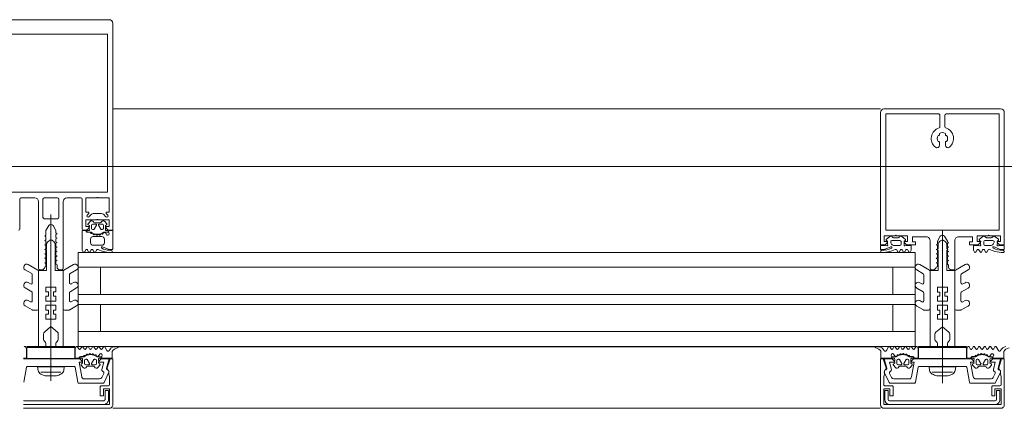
# Model space of a CAD drawing. Header units: centimetres. Extents: x -2424 to 1783, y 5 to 2907.
# Tile 91 of 99: x 491 to 530, y 1668 to 1684. Entities that reach past the tile are written whole.
import ezdxf

# ---------------------------------------------------------------- set-up
doc = ezdxf.new("R2010")
doc.units = ezdxf.units.CM
doc.linetypes.add('Długa kreska', pattern=[142.875, 95.25, -47.625])
for name, color, linetype, lineweight in [('A-DETL', 90, 'Continuous', 9), ('A-DETL-GENF', 92, 'Continuous', 9), ('A-GLAZ-CURT', 52, 'Continuous', 9), ('A-GLAZ-CWMG', 51, 'Continuous', 9)]:
    doc.layers.add(name, color=color, linetype=linetype, lineweight=lineweight)

msp = doc.modelspace()

# ---------------------------------------------------------------- linework, layer by layer
at = {"layer": 'A-DETL', "color": 251, "linetype": 'Długa kreska', "lineweight": 9}
msp.add_line((536.377, 1678.001), (3.377, 1678.001), dxfattribs=at)
at = {"layer": 'A-DETL-GENF', "color": 251, "lineweight": 9, "extrusion": (0, 0, -1)}
for p, q in [((489.527, 1683.926), (494.227, 1683.926)), ((494.377, 1683.776), (494.377, 1682.393)), ((494.167, 1682.869), (494.167, 1677.265)), ((494.377, 1682.926), (494.377, 1677.265)), ((525.511, 1680.326), (530.227, 1680.326)), ((525.377, 1678.526), (525.377, 1680.176)), ((525.377, 1680.116), (525.377, 1675.516)), ((525.587, 1680.116), (525.587, 1675.516)), ((527.777, 1680.066), (527.777, 1679.603)), ((527.977, 1679.603), (527.977, 1680.066)), ((530.167, 1680.116), (530.167, 1675.516)), ((530.377, 1680.176), (530.377, 1678.526)), ((530.377, 1680.116), (530.377, 1675.516)), ((527.757, 1679.273), (527.757, 1679.334)), ((527.997, 1679.334), (527.997, 1679.273)), ((527.757, 1678.854), (527.757, 1678.979)), ((527.997, 1678.979), (527.997, 1678.854)), ((492.147, 1676.726), (491.607, 1676.726)), ((490.617, 1675.466), (490.617, 1676.676)), ((491.377, 1676.576), (491.377, 1673.876)), ((491.557, 1676.676), (491.557, 1675.936)), ((492.197, 1675.936), (492.197, 1676.676)), ((492.377, 1673.876), (492.377, 1676.576)), ((493.137, 1676.676), (493.137, 1675.466)), ((491.607, 1675.886), (492.147, 1675.886)), ((491.877, 1676.053), (491.877, 1669.332)), ((493.519, 1676.066), (493.413, 1675.96)), ((493.924, 1676.096), (493.59, 1676.096)), ((494.101, 1675.96), (493.995, 1676.066)), ((493.379, 1675.68), (493.46, 1675.777)), ((493.517, 1675.496), (493.517, 1675.616)), ((493.567, 1675.666), (493.687, 1675.666)), ((493.713, 1675.621), (493.62, 1675.461)), ((493.642, 1675.725), (493.872, 1675.725)), ((493.893, 1675.461), (493.801, 1675.621)), ((493.827, 1675.666), (493.947, 1675.666)), ((493.997, 1675.616), (493.997, 1675.496)), ((494.053, 1675.777), (494.135, 1675.68)), ((493.341, 1675.405), (493.406, 1675.405)), ((493.522, 1675.293), (493.536, 1675.3)), ((493.594, 1675.446), (493.567, 1675.446)), ((493.577, 1675.165), (493.937, 1675.165)), ((493.579, 1675.281), (493.584, 1675.261)), ((493.633, 1675.247), (493.644, 1675.256)), ((493.692, 1675.249), (493.702, 1675.231)), ((493.754, 1675.23), (493.761, 1675.242)), ((493.81, 1675.247), (493.824, 1675.233)), ((493.874, 1675.245), (493.879, 1675.259)), ((493.947, 1675.446), (493.919, 1675.446)), ((493.924, 1675.276), (493.943, 1675.266)), ((493.984, 1675.288), (493.985, 1675.302)), ((494.167, 1675.345), (494.038, 1675.345)), ((494.104, 1675.284), (494.132, 1675.235)), ((494.106, 1675.405), (494.167, 1675.405)), ((525.617, 1675.053), (525.741, 1675.156)), ((525.854, 1675.144), (525.862, 1675.134)), ((525.901, 1675.116), (526.093, 1675.116)), ((526.132, 1675.134), (526.14, 1675.144)), ((526.254, 1675.156), (526.377, 1675.053)), ((527.877, 1669.241), (527.877, 1675.404)), ((529.5, 1675.156), (529.376, 1675.053)), ((529.621, 1675.134), (529.613, 1675.144)), ((529.852, 1675.116), (529.66, 1675.116)), ((529.899, 1675.144), (529.891, 1675.134)), ((530.136, 1675.053), (530.012, 1675.156)), ((491.702, 1674.686), (491.702, 1674.825)), ((491.802, 1674.998), (491.827, 1675.012)), ((491.952, 1674.998), (491.927, 1675.012)), ((492.052, 1674.686), (492.052, 1674.825)), ((493.477, 1674.915), (493.477, 1675.065)), ((493.937, 1674.815), (493.577, 1674.815)), ((494.187, 1674.654), (493.966, 1674.752)), ((494.037, 1675.065), (494.037, 1674.915)), ((525.789, 1674.751), (525.568, 1674.653)), ((525.656, 1674.983), (525.621, 1675.003)), ((525.834, 1675.006), (526.161, 1675.006)), ((526.16, 1674.806), (525.937, 1674.806)), ((526.207, 1674.964), (526.207, 1674.856)), ((526.374, 1675.003), (526.339, 1674.983)), ((527.377, 1673.876), (527.377, 1675.006)), ((527.702, 1674.683), (527.702, 1674.821)), ((527.802, 1674.995), (527.827, 1675.009)), ((527.952, 1674.995), (527.927, 1675.009)), ((528.052, 1674.683), (528.052, 1674.821)), ((528.377, 1675.006), (528.377, 1673.875)), ((529.38, 1675.003), (529.415, 1674.983)), ((529.546, 1674.964), (529.546, 1674.856)), ((529.92, 1675.006), (529.593, 1675.006)), ((529.594, 1674.806), (529.816, 1674.806)), ((529.965, 1674.751), (530.186, 1674.653)), ((530.098, 1674.983), (530.133, 1675.003)), ((491.667, 1674.654), (491.692, 1674.669)), ((491.692, 1674.622), (491.667, 1674.637)), ((492.087, 1674.654), (492.062, 1674.669)), ((492.062, 1674.622), (492.087, 1674.637)), ((493.281, 1674.625), (493.232, 1674.54)), ((493.401, 1674.54), (493.352, 1674.625)), ((493.501, 1674.625), (493.453, 1674.54)), ((493.621, 1674.54), (493.572, 1674.625)), ((493.719, 1674.621), (493.673, 1674.54)), ((494.357, 1674.646), (494.228, 1674.646)), ((494.232, 1674.616), (494.293, 1674.616)), ((494.353, 1674.556), (494.353, 1674.546)), ((525.527, 1674.644), (525.397, 1674.644)), ((525.505, 1674.526), (525.405, 1674.526)), ((525.972, 1674.644), (525.832, 1674.59)), ((526.081, 1674.539), (526.033, 1674.622)), ((526.182, 1674.622), (526.133, 1674.539)), ((526.301, 1674.539), (526.253, 1674.622)), ((526.402, 1674.622), (526.354, 1674.541)), ((526.523, 1674.539), (526.475, 1674.622)), ((527.667, 1674.651), (527.692, 1674.665)), ((527.692, 1674.619), (527.667, 1674.634)), ((528.087, 1674.651), (528.062, 1674.665)), ((528.062, 1674.619), (528.087, 1674.634)), ((529.231, 1674.539), (529.279, 1674.622)), ((529.352, 1674.622), (529.399, 1674.541)), ((529.452, 1674.539), (529.501, 1674.622)), ((529.572, 1674.622), (529.62, 1674.539)), ((529.672, 1674.539), (529.72, 1674.622)), ((529.781, 1674.644), (529.922, 1674.59)), ((530.226, 1674.644), (530.356, 1674.644)), ((530.248, 1674.526), (530.348, 1674.526)), ((490.964, 1674.034), (491.352, 1673.81)), ((492.789, 1674.034), (492.402, 1673.81)), ((526.965, 1674.031), (527.352, 1673.807)), ((528.79, 1674.031), (528.402, 1673.807)), ((491.102, 1673.666), (490.839, 1673.817)), ((491.127, 1673.296), (491.127, 1673.622)), ((491.377, 1673.767), (491.377, 1672.246)), ((491.427, 1673.826), (491.527, 1673.826)), ((492.227, 1673.826), (492.327, 1673.826)), ((492.377, 1673.767), (492.377, 1672.246)), ((492.627, 1673.296), (492.627, 1673.622)), ((492.652, 1673.666), (492.914, 1673.817)), ((527.102, 1673.662), (526.84, 1673.814)), ((527.127, 1673.293), (527.127, 1673.619)), ((527.377, 1673.764), (527.377, 1672.242)), ((527.511, 1673.826), (527.427, 1673.826)), ((528.327, 1673.825), (528.227, 1673.825)), ((528.377, 1673.764), (528.377, 1672.242)), ((528.627, 1673.293), (528.627, 1673.619)), ((528.652, 1673.662), (528.915, 1673.814)), ((490.964, 1673.304), (491.052, 1673.253)), ((492.789, 1673.304), (492.702, 1673.253)), ((526.965, 1673.301), (527.052, 1673.25)), ((528.79, 1673.301), (528.702, 1673.25)), ((491.102, 1672.936), (490.839, 1673.087)), ((491.127, 1672.571), (491.127, 1672.892)), ((492.627, 1672.571), (492.627, 1672.892)), ((492.652, 1672.936), (492.914, 1673.087)), ((527.102, 1672.932), (526.84, 1673.084)), ((527.127, 1672.568), (527.127, 1672.889)), ((528.627, 1672.568), (528.627, 1672.889)), ((528.652, 1672.932), (528.915, 1673.084)), ((491.115, 1672.202), (490.839, 1672.362)), ((490.964, 1672.578), (491.052, 1672.528)), ((492.638, 1672.202), (492.914, 1672.362)), ((492.789, 1672.578), (492.702, 1672.528)), ((527.116, 1672.199), (526.84, 1672.358)), ((526.965, 1672.575), (527.052, 1672.524)), ((528.639, 1672.199), (528.915, 1672.358)), ((528.79, 1672.575), (528.702, 1672.524)), ((491.327, 1672.196), (491.14, 1672.196)), ((492.427, 1672.196), (492.613, 1672.196)), ((527.327, 1672.192), (527.141, 1672.192)), ((528.427, 1672.192), (528.614, 1672.192)), ((491.577, 1671.227), (491.577, 1671.012)), ((492.177, 1671.227), (492.177, 1671.012)), ((527.577, 1671.224), (527.577, 1671.009)), ((528.177, 1671.224), (528.177, 1671.009)), ((494.476, 1670.724), (494.564, 1670.724)), ((525.278, 1670.724), (525.19, 1670.724)), ((492.951, 1670.71), (492.999, 1670.626)), ((493.073, 1670.627), (493.121, 1670.708)), ((493.172, 1670.708), (493.222, 1670.623)), ((493.256, 1670.351), (493.242, 1670.358)), ((493.29, 1670.623), (493.341, 1670.708)), ((493.304, 1670.39), (493.299, 1670.37)), ((493.364, 1670.395), (493.353, 1670.404)), ((493.392, 1670.708), (493.442, 1670.624)), ((493.422, 1670.42), (493.412, 1670.402)), ((493.481, 1670.409), (493.473, 1670.421)), ((493.511, 1670.623), (493.561, 1670.708)), ((493.544, 1670.418), (493.53, 1670.404)), ((493.599, 1670.392), (493.594, 1670.406)), ((493.612, 1670.708), (493.662, 1670.624)), ((493.663, 1670.385), (493.644, 1670.375)), ((493.705, 1670.349), (493.704, 1670.363)), ((493.73, 1670.624), (493.78, 1670.708)), ((493.852, 1670.416), (493.824, 1670.367)), ((493.832, 1670.708), (493.882, 1670.624)), ((493.95, 1670.624), (494, 1670.708)), ((494.052, 1670.708), (494.139, 1670.556)), ((525.701, 1670.708), (525.614, 1670.556)), ((525.804, 1670.624), (525.753, 1670.708)), ((525.922, 1670.708), (525.872, 1670.624)), ((525.901, 1670.416), (525.93, 1670.367)), ((526.023, 1670.624), (525.973, 1670.708)), ((526.049, 1670.349), (526.05, 1670.363)), ((526.141, 1670.708), (526.091, 1670.624)), ((526.091, 1670.385), (526.109, 1670.375)), ((526.155, 1670.392), (526.159, 1670.406)), ((526.243, 1670.623), (526.193, 1670.708)), ((526.209, 1670.418), (526.223, 1670.404)), ((526.272, 1670.409), (526.28, 1670.421)), ((526.361, 1670.708), (526.311, 1670.624)), ((526.331, 1670.42), (526.341, 1670.402)), ((526.39, 1670.395), (526.4, 1670.404)), ((526.463, 1670.623), (526.413, 1670.708)), ((526.449, 1670.39), (526.455, 1670.37)), ((526.497, 1670.351), (526.511, 1670.358)), ((526.581, 1670.708), (526.531, 1670.623)), ((526.68, 1670.627), (526.633, 1670.708)), ((526.802, 1670.71), (526.754, 1670.626)), ((528.951, 1670.71), (528.999, 1670.626)), ((529.073, 1670.627), (529.121, 1670.708)), ((529.172, 1670.708), (529.222, 1670.623)), ((529.256, 1670.351), (529.242, 1670.358)), ((529.29, 1670.623), (529.341, 1670.708)), ((529.304, 1670.39), (529.299, 1670.37)), ((529.364, 1670.395), (529.353, 1670.404)), ((529.392, 1670.708), (529.442, 1670.624)), ((529.422, 1670.42), (529.412, 1670.402)), ((529.481, 1670.409), (529.473, 1670.421)), ((529.511, 1670.623), (529.561, 1670.708)), ((529.544, 1670.418), (529.53, 1670.404)), ((529.599, 1670.392), (529.594, 1670.406)), ((529.612, 1670.708), (529.662, 1670.624)), ((529.663, 1670.385), (529.644, 1670.375)), ((529.705, 1670.349), (529.704, 1670.363)), ((529.73, 1670.624), (529.78, 1670.708)), ((529.852, 1670.416), (529.824, 1670.367)), ((529.832, 1670.708), (529.882, 1670.624)), ((529.95, 1670.624), (530, 1670.708)), ((530.052, 1670.708), (530.139, 1670.556)), ((493.126, 1670.246), (493.061, 1670.246)), ((493.18, 1669.874), (493.099, 1669.971)), ((493.237, 1670.156), (493.237, 1670.036)), ((493.314, 1670.206), (493.287, 1670.206)), ((493.287, 1669.986), (493.407, 1669.986)), ((493.433, 1670.031), (493.34, 1670.191)), ((493.592, 1669.926), (493.362, 1669.926)), ((493.613, 1670.191), (493.521, 1670.031)), ((493.547, 1669.986), (493.667, 1669.986)), ((493.667, 1670.206), (493.639, 1670.206)), ((493.717, 1670.036), (493.717, 1670.156)), ((493.758, 1670.306), (493.887, 1670.306)), ((493.855, 1669.971), (493.773, 1669.874)), ((493.887, 1670.246), (493.826, 1670.246)), ((525.995, 1670.306), (525.867, 1670.306)), ((525.867, 1670.246), (525.927, 1670.246)), ((525.899, 1669.971), (525.98, 1669.874)), ((526.037, 1670.036), (526.037, 1670.156)), ((526.087, 1670.206), (526.114, 1670.206)), ((526.207, 1669.986), (526.087, 1669.986)), ((526.14, 1670.191), (526.233, 1670.031)), ((526.162, 1669.926), (526.392, 1669.926)), ((526.321, 1670.031), (526.413, 1670.191)), ((526.467, 1669.986), (526.347, 1669.986)), ((526.439, 1670.206), (526.467, 1670.206)), ((526.517, 1670.156), (526.517, 1670.036)), ((526.573, 1669.874), (526.655, 1669.971)), ((526.628, 1670.246), (526.693, 1670.246)), ((529.126, 1670.246), (529.061, 1670.246)), ((529.18, 1669.874), (529.099, 1669.971)), ((529.237, 1670.156), (529.237, 1670.036)), ((529.314, 1670.206), (529.287, 1670.206)), ((529.287, 1669.986), (529.407, 1669.986)), ((529.433, 1670.031), (529.34, 1670.191)), ((529.592, 1669.926), (529.362, 1669.926)), ((529.613, 1670.191), (529.521, 1670.031)), ((529.547, 1669.986), (529.667, 1669.986)), ((529.667, 1670.206), (529.639, 1670.206)), ((529.717, 1670.036), (529.717, 1670.156)), ((529.758, 1670.306), (529.887, 1670.306)), ((529.855, 1669.971), (529.773, 1669.874)), ((529.887, 1670.246), (529.826, 1670.246)), ((490.894, 1669.886), (490.787, 1669.277)), ((491.852, 1669.911), (490.924, 1669.911)), ((491.469, 1669.69), (492.284, 1669.69)), ((492.102, 1669.542), (491.652, 1669.542)), ((492.83, 1669.911), (491.902, 1669.911)), ((492.966, 1669.277), (492.859, 1669.886)), ((493.932, 1669.473), (494.008, 1669.637)), ((494.221, 1669.691), (494.022, 1669.264)), ((525.732, 1669.264), (525.532, 1669.691)), ((525.746, 1669.637), (525.822, 1669.473)), ((526.894, 1669.886), (526.787, 1669.277)), ((527.852, 1669.911), (526.924, 1669.911)), ((527.469, 1669.69), (528.284, 1669.69)), ((528.102, 1669.542), (527.652, 1669.542)), ((528.83, 1669.911), (527.902, 1669.911)), ((528.966, 1669.277), (528.859, 1669.886)), ((529.932, 1669.473), (530.008, 1669.637)), ((530.221, 1669.691), (530.022, 1669.264)), ((493.977, 1669.236), (493.016, 1669.236)), ((493.219, 1669.416), (493.841, 1669.416)), ((494.197, 1669.136), (493.917, 1669.136)), ((525.837, 1669.136), (525.557, 1669.136)), ((526.738, 1669.236), (525.777, 1669.236)), ((525.912, 1669.416), (526.535, 1669.416)), ((529.977, 1669.236), (529.016, 1669.236)), ((529.219, 1669.416), (529.841, 1669.416)), ((530.197, 1669.136), (529.917, 1669.136)), ((490.777, 1668.531), (494.012, 1668.531)), ((494.002, 1668.381), (490.777, 1668.381)), ((525.742, 1668.531), (530.012, 1668.531)), ((530.002, 1668.381), (525.752, 1668.381)), ((490.777, 1668.226), (494.227, 1668.226)), ((525.527, 1668.226), (530.227, 1668.226))]:
    msp.add_line(p, q, dxfattribs=at)
at = {"layer": 'A-DETL-GENF', "color": 251, "lineweight": 9, "extrusion": (0, 0, -1), "flags": 128}
for points in [[(-489.587, 1682.393), (-489.587, 1683.346), (-494.167, 1683.346), (-494.167, 1682.393)], [(-525.587, 1678.526), (-525.587, 1680.116), (-527.727, 1680.116)], [(-528.027, 1680.116), (-530.167, 1680.116), (-530.167, 1678.526)], [(-489.587, 1677.426), (-489.587, 1677.105), (-489.587, 1676.956), (-490.757, 1676.956), (-492.997, 1676.956), (-494.167, 1676.956), (-494.167, 1677.105), (-494.167, 1677.426)], [(-493.782, 1675.836), (-494.227, 1675.836), (-494.227, 1675.566), (-494.107, 1675.566), (-494.107, 1675.506), (-494.187, 1675.426), (-494.377, 1675.426), (-494.377, 1677.105), (-494.377, 1677.426)], [(-490.667, 1676.726), (-490.757, 1676.726), (-491.227, 1676.726)], [(-492.527, 1676.726), (-492.997, 1676.726), (-493.087, 1676.726)], [(-493.342, 1676.031), (-493.407, 1676.096), (-493.407, 1676.156), (-493.287, 1676.156), (-493.287, 1676.726), (-493.732, 1676.726)], [(-493.782, 1676.726), (-494.227, 1676.726), (-494.227, 1676.156), (-494.107, 1676.156), (-494.107, 1676.096), (-494.171, 1676.031)], [(-491.627, 1673.926), (-491.677, 1673.954), (-491.677, 1674.077), (-491.627, 1674.106), (-491.677, 1674.134), (-491.677, 1674.257), (-491.627, 1674.286), (-491.677, 1674.314), (-491.677, 1674.437), (-491.627, 1674.466), (-491.677, 1674.494), (-491.677, 1674.617), (-491.627, 1674.646), (-491.677, 1674.674), (-491.677, 1674.797), (-491.627, 1674.826), (-491.677, 1674.854), (-491.677, 1674.977), (-491.627, 1675.006), (-491.677, 1675.034), (-491.677, 1675.157), (-491.627, 1675.186), (-491.677, 1675.214), (-491.677, 1675.409), (-491.79, 1675.606)], [(-491.963, 1675.606), (-492.077, 1675.409), (-492.077, 1675.309), (-492.127, 1675.28), (-492.077, 1675.251), (-492.077, 1675.129), (-492.127, 1675.1), (-492.077, 1675.071), (-492.077, 1674.949), (-492.127, 1674.92), (-492.077, 1674.891), (-492.077, 1674.769), (-492.127, 1674.74), (-492.077, 1674.711), (-492.077, 1674.589), (-492.127, 1674.56), (-492.077, 1674.531), (-492.077, 1674.409), (-492.127, 1674.38), (-492.077, 1674.351), (-492.077, 1674.229), (-492.127, 1674.2), (-492.077, 1674.171), (-492.077, 1674.049), (-492.127, 1674.02), (-492.127, 1673.926)], [(-493.187, 1675.416), (-493.317, 1675.416), (-493.407, 1675.506), (-493.407, 1675.566), (-493.287, 1675.566), (-493.287, 1675.836), (-493.732, 1675.836)], [(-493.437, 1675.593), (-493.437, 1675.605), (-493.387, 1675.634)], [(-494.127, 1675.634), (-494.077, 1675.605), (-494.077, 1675.593)], [(-525.972, 1675.196), (-525.527, 1675.196), (-525.527, 1674.966), (-525.647, 1674.966), (-525.647, 1674.906), (-525.567, 1674.826), (-525.377, 1674.826), (-525.377, 1675.626)], [(-530.167, 1675.626), (-530.167, 1675.426), (-525.587, 1675.426), (-525.587, 1675.626)], [(-530.377, 1675.626), (-530.377, 1674.826), (-530.187, 1674.826), (-530.107, 1674.906), (-530.107, 1674.966), (-530.227, 1674.966), (-530.227, 1675.196), (-529.782, 1675.196)], [(-493.18, 1674.54), (-493.137, 1674.615), (-493.137, 1675.405), (-493.272, 1675.405)], [(-493.482, 1675.345), (-493.352, 1675.335), (-493.479, 1675.335), (-493.479, 1675.32)], [(-494.227, 1675.405), (-494.377, 1675.405), (-494.377, 1674.666)], [(-527.227, 1675.156), (-526.667, 1675.156), (-526.667, 1674.946), (-526.787, 1674.946), (-526.787, 1674.826), (-526.427, 1674.826), (-526.347, 1674.906), (-526.347, 1674.965), (-526.467, 1674.965), (-526.467, 1675.196), (-526.022, 1675.196)], [(-527.789, 1675.175), (-527.677, 1674.98), (-527.677, 1674.854), (-527.627, 1674.826), (-527.677, 1674.797), (-527.677, 1674.674), (-527.627, 1674.646), (-527.677, 1674.617), (-527.677, 1674.494), (-527.627, 1674.466), (-527.677, 1674.437), (-527.677, 1674.314), (-527.627, 1674.286), (-527.677, 1674.257), (-527.677, 1674.134), (-527.627, 1674.106), (-527.677, 1674.077), (-527.677, 1673.956), (-527.625, 1673.926)], [(-528.127, 1673.925), (-528.127, 1674.015), (-528.077, 1674.046), (-528.077, 1674.167), (-528.127, 1674.196), (-528.077, 1674.224), (-528.077, 1674.347), (-528.127, 1674.376), (-528.077, 1674.404), (-528.077, 1674.527), (-528.127, 1674.556), (-528.077, 1674.584), (-528.077, 1674.707), (-528.127, 1674.736), (-528.077, 1674.764), (-528.077, 1674.887), (-528.127, 1674.916), (-528.077, 1674.945), (-528.077, 1674.98), (-527.965, 1675.175)], [(-529.733, 1675.196), (-529.287, 1675.196), (-529.287, 1674.965), (-529.407, 1674.965), (-529.407, 1674.906), (-529.327, 1674.826), (-528.967, 1674.826), (-528.967, 1674.946), (-529.087, 1674.946), (-529.087, 1675.156), (-528.527, 1675.156)], [(-492.141, 1671.304), (-491.877, 1671.526), (-491.877, 1671.826), (-492.077, 1671.826), (-492.077, 1672.026), (-491.977, 1672.026), (-491.977, 1672.192), (-492.077, 1672.192), (-492.077, 1672.392), (-491.877, 1672.392), (-491.877, 1672.559), (-492.077, 1672.559), (-492.077, 1672.759), (-491.977, 1672.759), (-491.977, 1672.926), (-492.077, 1672.926), (-492.077, 1673.126), (-491.877, 1673.126), (-491.877, 1675.026), (-491.877, 1673.126), (-491.677, 1673.126), (-491.677, 1672.926), (-491.777, 1672.926), (-491.777, 1672.759), (-491.677, 1672.759), (-491.677, 1672.559), (-491.877, 1672.559), (-491.877, 1672.392), (-491.677, 1672.392), (-491.677, 1672.192), (-491.777, 1672.192), (-491.777, 1672.026), (-491.677, 1672.026), (-491.677, 1671.826), (-491.877, 1671.826), (-491.877, 1671.526), (-491.612, 1671.304)], [(-525.377, 1674.664), (-525.377, 1674.806), (-525.579, 1674.806), (-525.63, 1674.792)], [(-526.365, 1674.792), (-526.416, 1674.806), (-526.617, 1674.806), (-526.617, 1674.613), (-526.575, 1674.539)], [(-528.142, 1671.301), (-527.877, 1671.522), (-527.877, 1671.822), (-528.077, 1671.822), (-528.077, 1672.022), (-527.977, 1672.022), (-527.977, 1672.188), (-528.077, 1672.188), (-528.077, 1672.388), (-527.877, 1672.388), (-527.877, 1672.555), (-528.077, 1672.555), (-528.077, 1672.755), (-527.977, 1672.755), (-527.977, 1672.922), (-528.077, 1672.922), (-528.077, 1673.122), (-527.877, 1673.122), (-527.877, 1675.022), (-527.877, 1673.122), (-527.677, 1673.122), (-527.677, 1672.922), (-527.777, 1672.922), (-527.777, 1672.755), (-527.677, 1672.755), (-527.677, 1672.555), (-527.877, 1672.555), (-527.877, 1672.388), (-527.677, 1672.388), (-527.677, 1672.188), (-527.777, 1672.188), (-527.777, 1672.022), (-527.677, 1672.022), (-527.677, 1671.822), (-527.877, 1671.822), (-527.877, 1671.522), (-527.613, 1671.301)], [(-529.389, 1674.792), (-529.338, 1674.806), (-529.136, 1674.806), (-529.136, 1674.613), (-529.179, 1674.539)], [(-530.376, 1674.664), (-530.376, 1674.806), (-530.175, 1674.806), (-530.124, 1674.792)], [(-491.677, 1670.839), (-491.677, 1670.726), (-491.377, 1670.726), (-491.377, 1673.796), (-491.702, 1673.796), (-491.702, 1674.605)], [(-492.077, 1670.839), (-492.077, 1670.726), (-492.377, 1670.726), (-492.377, 1673.796), (-492.052, 1673.796), (-492.052, 1674.605)], [(-527.677, 1670.836), (-527.677, 1670.722), (-527.377, 1670.722), (-527.377, 1673.792), (-527.702, 1673.792), (-527.702, 1674.602)], [(-528.077, 1670.836), (-528.077, 1670.722), (-528.377, 1670.722), (-528.377, 1673.792), (-528.052, 1673.792), (-528.052, 1674.602)], [(-490.777, 1670.246), (-490.897, 1670.246), (-490.897, 1670.635), (-490.854, 1670.71)], [(-492.992, 1670.246), (-492.857, 1670.246), (-492.857, 1670.635), (-492.899, 1670.71)], [(-493.08, 1670.306), (-493.202, 1670.306), (-493.199, 1670.331), (-493.072, 1670.316)], [(-494.357, 1670.515), (-494.357, 1670.246), (-493.947, 1670.246)], [(-525.397, 1670.515), (-525.397, 1670.246), (-525.807, 1670.246)], [(-526.674, 1670.306), (-526.552, 1670.306), (-526.555, 1670.331), (-526.682, 1670.316)], [(-526.761, 1670.246), (-526.897, 1670.246), (-526.897, 1670.635), (-526.854, 1670.71)], [(-528.992, 1670.246), (-528.857, 1670.246), (-528.857, 1670.635), (-528.899, 1670.71)], [(-529.08, 1670.306), (-529.202, 1670.306), (-529.199, 1670.331), (-529.072, 1670.316)], [(-530.357, 1670.515), (-530.357, 1670.246), (-529.947, 1670.246)], [(-490.777, 1670.226), (-493.047, 1670.226), (-493.127, 1670.146), (-493.127, 1670.086), (-493.017, 1670.086), (-493.12, 1669.498)], [(-493.107, 1670.017), (-493.157, 1670.046), (-493.157, 1670.058)], [(-493.797, 1670.058), (-493.797, 1670.046), (-493.847, 1670.017)], [(-493.934, 1669.791), (-494.013, 1670.086), (-493.827, 1670.086), (-493.827, 1670.146), (-493.907, 1670.226), (-494.227, 1670.226), (-494.126, 1669.851)], [(-494.377, 1668.375), (-494.377, 1670.226), (-494.267, 1670.226), (-494.15, 1669.867)], [(-525.603, 1669.867), (-525.487, 1670.226), (-525.377, 1670.226), (-525.377, 1668.375)], [(-525.627, 1669.851), (-525.527, 1670.226), (-525.847, 1670.226), (-525.927, 1670.146), (-525.927, 1670.086), (-525.74, 1670.086), (-525.819, 1669.791)], [(-525.957, 1670.058), (-525.957, 1670.046), (-525.907, 1670.017)], [(-526.647, 1670.017), (-526.597, 1670.046), (-526.597, 1670.058)], [(-526.633, 1669.498), (-526.737, 1670.086), (-526.627, 1670.086), (-526.627, 1670.146), (-526.707, 1670.226), (-529.047, 1670.226), (-529.127, 1670.146), (-529.127, 1670.086), (-529.017, 1670.086), (-529.12, 1669.498)], [(-529.107, 1670.017), (-529.157, 1670.046), (-529.157, 1670.058)], [(-529.797, 1670.058), (-529.797, 1670.046), (-529.847, 1670.017)], [(-529.934, 1669.791), (-530.013, 1670.086), (-529.827, 1670.086), (-529.827, 1670.146), (-529.907, 1670.226), (-530.227, 1670.226), (-530.126, 1669.851)], [(-530.377, 1668.375), (-530.377, 1670.226), (-530.267, 1670.226), (-530.15, 1669.867)], [(-491.357, 1669.752), (-491.337, 1669.905), (-492.417, 1669.905), (-492.397, 1669.752)], [(-494.217, 1669.724), (-494.217, 1669.619), (-494.247, 1669.501), (-494.247, 1669.186)], [(-525.507, 1669.186), (-525.507, 1669.501), (-525.537, 1669.619), (-525.537, 1669.724)], [(-527.357, 1669.752), (-527.337, 1669.905), (-528.417, 1669.905), (-528.397, 1669.752)], [(-530.217, 1669.724), (-530.217, 1669.619), (-530.247, 1669.501), (-530.247, 1669.186)], [(-493.867, 1669.086), (-493.867, 1668.736), (-493.997, 1668.736), (-493.997, 1669.006), (-494.247, 1669.006), (-494.247, 1668.376), (-490.777, 1668.376)], [(-494.062, 1668.581), (-494.062, 1668.941), (-494.202, 1668.941), (-494.202, 1668.581)], [(-529.867, 1669.086), (-529.867, 1668.736), (-529.997, 1668.736), (-529.997, 1669.006), (-530.247, 1669.006), (-530.247, 1668.376), (-525.507, 1668.376), (-525.507, 1669.006), (-525.757, 1669.006), (-525.757, 1668.736), (-525.887, 1668.736), (-525.887, 1669.086)], [(-525.552, 1668.581), (-525.552, 1668.941), (-525.692, 1668.941), (-525.692, 1668.581)], [(-530.062, 1668.581), (-530.062, 1668.941), (-530.202, 1668.941), (-530.202, 1668.581)]]:
    msp.add_lwpolyline(points, dxfattribs=at)
for points in [[(-490.907, 1670.726), (-492.847, 1670.726), (-492.847, 1670.686), (-490.907, 1670.686)], [(-526.907, 1670.726), (-528.847, 1670.726), (-528.847, 1670.686), (-526.907, 1670.686)], [(-490.907, 1670.686), (-492.847, 1670.686), (-492.847, 1670.236), (-490.907, 1670.236)], [(-526.907, 1670.686), (-528.847, 1670.686), (-528.847, 1670.236), (-526.907, 1670.236)]]:
    msp.add_lwpolyline(points, close=True, dxfattribs=at)
at = {"layer": 'A-DETL-GENF', "color": 251, "lineweight": 9, "extrusion": (0, 0, -1)}
for centre, radius, start, end in [((-494.227, 1683.776), 0.15, 90, 180), ((-525.527, 1680.176), 0.15, 0.1055, 83.878), ((-530.227, 1680.176), 0.15, 90.0003, 179.9997), ((-527.727, 1680.066), 0.05, 89.9791, 180.0209), ((-528.027, 1680.066), 0.05, 0.0077, 89.9923), ((-527.877, 1679.126), 0.45, 308.9448, 72.583), ((-527.727, 1679.603), 0.05, 180, 252.583), ((-528.027, 1679.603), 0.05, 287.4982, 0), ((-527.877, 1679.126), 0.45, 107.4982, 231.0552), ((-527.877, 1679.126), 0.21, 323.7768, 36.2232), ((-527.727, 1679.273), 0.03, 180, 310.3193), ((-527.877, 1679.126), 0.24, 60, 120), ((-528.027, 1679.273), 0.03, 229.6807, 0), ((-527.877, 1679.126), 0.21, 143.7768, 216.2232), ((-527.657, 1678.854), 0.1, 180, 308.9448), ((-527.727, 1678.979), 0.03, 49.6807, 180), ((-528.027, 1678.979), 0.03, 0, 130.3193), ((-528.097, 1678.854), 0.1, 231.0552, 0), ((-490.667, 1676.676), 0.05, 0, 90), ((-491.227, 1676.576), 0.15, 90, 180), ((-491.607, 1676.676), 0.05, 0, 90), ((-492.147, 1676.676), 0.05, 90, 180), ((-492.527, 1676.576), 0.15, 0, 90), ((-493.087, 1676.676), 0.05, 90, 180), ((-493.757, 1676.72), 0.0256, 12.6804, 167.3196), ((-491.607, 1675.936), 0.05, 270, 0), ((-492.147, 1675.936), 0.05, 180, 270), ((-493.377, 1675.996), 0.05, 225, 45), ((-493.59, 1675.996), 0.1, 45, 90), ((-493.924, 1675.996), 0.1, 90, 135), ((-494.136, 1675.996), 0.05, 135, 315), ((-491.877, 1675.556), 0.1, 30, 150), ((-493.402, 1675.66), 0.03, 299.9961, 40.0091), ((-493.741, 1675.514), 0.314, 346.8002, 14.4808), ((-493.522, 1675.725), 0.08, 40.0008, 157.375), ((-493.567, 1675.616), 0.05, 0.007, 89.9886), ((-493.567, 1675.496), 0.05, 270.0068, 359.9887), ((-493.642, 1675.775), 0.05, 269.9966, 337.3769), ((-493.687, 1675.636), 0.03, 89.9965, 209.9951), ((-493.757, 1675.83), 0.0256, 12.6804, 167.3196), ((-493.827, 1675.636), 0.03, 329.9953, 90.0042), ((-493.872, 1675.775), 0.05, 202.6202, 269.9974), ((-493.992, 1675.725), 0.08, 22.6134, 140.0011), ((-493.947, 1675.616), 0.05, 89.9877, 180.0079), ((-493.947, 1675.496), 0.05, 179.9875, 270.008), ((-493.773, 1675.514), 0.314, 165.4957, 194.4999), ((-494.112, 1675.66), 0.03, 140.0081, 239.9928), ((-490.567, 1675.466), 0.05, 180, 270), ((-493.187, 1675.466), 0.05, 270, 0), ((-493.272, 1675.375), 0.03, 90.0008, 172.8093), ((-493.352, 1675.385), 0.05, 269.9889, 352.8241), ((-493.36, 1675.378), 0.033, 269.9978, 54.9077), ((-493.406, 1675.435), 0.03, 166.8002, 269.9978), ((-493.577, 1675.065), 0.1, 359.9978, 89.9978), ((-493.509, 1675.32), 0.03, 243.0068, 359.9866), ((-493.482, 1675.315), 0.03, 89.9978, 125.839), ((-493.757, 1675.696), 0.44, 234.9199, 305.839), ((-493.55, 1675.274), 0.03, 63.0009, 164.9963), ((-493.613, 1675.269), 0.03, 227.9949, 345.0023), ((-493.594, 1675.476), 0.03, 209.9928, 270.0084), ((-493.665, 1675.233), 0.0316, 48.0004, 149.9952), ((-493.728, 1675.246), 0.03, 212.9992, 329.9975), ((-493.788, 1675.225), 0.0316, 32.9873, 135.0068), ((-493.846, 1675.254), 0.03, 197.9969, 314.9972), ((-493.909, 1675.249), 0.0316, 18.0011, 119.9907), ((-493.919, 1675.476), 0.03, 269.9857, 330.0042), ((-493.937, 1675.065), 0.1, 89.9978, 179.9978), ((-493.957, 1675.289), 0.0272, 183.0125, 299.9868), ((-494.018, 1675.3), 0.0339, 3.0003, 90.8195), ((-494.038, 1675.295), 0.05, 54.9199, 89.9978), ((-494.017, 1675.234), 0.1, 90.8249, 149.9955), ((-494.107, 1675.436), 0.03, 270.903, 359.9793), ((-494.167, 1675.255), 0.04, 269.9978, 330.004), ((-494.197, 1675.405), 0.03, 179.9978, 359.9978), ((-494.167, 1675.28), 0.065, 89.9978, 269.9978), ((-525.792, 1675.094), 0.08, 50.315, 141.1525), ((-525.901, 1675.166), 0.05, 270, 321.1525), ((-525.997, 1675.19), 0.0255, 12.35, 167.65), ((-526.093, 1675.166), 0.05, 218.8472, 270), ((-526.202, 1675.094), 0.08, 38.8472, 129.685), ((-527.227, 1675.006), 0.15, 89.9706, 180.0294), ((-527.877, 1675.127), 0.1, 28.7984, 151.2016), ((-528.527, 1675.006), 0.15, 359.9706, 90.0294), ((-529.551, 1675.094), 0.08, 50.315, 141.1528), ((-529.66, 1675.166), 0.05, 270, 321.1528), ((-529.757, 1675.19), 0.0255, 12.35, 167.65), ((-529.852, 1675.166), 0.05, 218.8475, 270), ((-529.961, 1675.094), 0.08, 38.8475, 129.685), ((-491.902, 1674.825), 0.2, 0, 60), ((-491.877, 1674.926), 0.1, 60, 90), ((-491.877, 1674.926), 0.1, 90, 120), ((-491.852, 1674.825), 0.2, 120, 180), ((-493.577, 1674.915), 0.1, 269.9978, 359.9978), ((-493.952, 1674.721), 0.035, 298.0726, 113.9962), ((-493.937, 1674.915), 0.1, 179.9978, 269.9978), ((-525.636, 1675.029), 0.03, 300.0085, 51.4202), ((-525.638, 1674.821), 0.03, 165.6254, 284.5973), ((-525.935, 1674.897), 0.277, 345.6254, 13.3413), ((-525.646, 1674.966), 0.02, 119.9829, 193.3413), ((-525.937, 1674.954), 0.148, 269.7596, 7.5836), ((-525.802, 1674.72), 0.0337, 66, 246.9965), ((-525.836, 1674.956), 0.0496, 20.3122, 87.2441), ((-526.157, 1674.856), 0.0502, 180.2678, 266.6677), ((-526.158, 1674.956), 0.0499, 93.0107, 170.7737), ((-526.357, 1674.821), 0.03, 255.4058, 14.3746), ((-526.349, 1674.966), 0.02, 346.659, 60.0153), ((-526.06, 1674.897), 0.277, 166.659, 194.3746), ((-526.359, 1675.029), 0.03, 128.5798, 239.9915), ((-527.902, 1674.821), 0.2, 0, 60), ((-527.877, 1674.922), 0.1, 60, 90), ((-527.877, 1674.922), 0.1, 90, 120), ((-527.852, 1674.821), 0.2, 120, 180), ((-529.395, 1675.029), 0.03, 300.0085, 51.4202), ((-529.396, 1674.821), 0.03, 165.6254, 284.5942), ((-529.694, 1674.897), 0.277, 345.6254, 13.341), ((-529.405, 1674.966), 0.02, 119.9847, 193.341), ((-529.595, 1674.956), 0.0499, 9.2263, 86.9893), ((-529.596, 1674.856), 0.0502, 273.3323, 359.7322), ((-529.817, 1674.954), 0.148, 172.4164, 270.2404), ((-529.951, 1674.72), 0.0337, 293.0035, 114), ((-529.917, 1674.956), 0.0496, 92.7559, 159.6878), ((-530.116, 1674.821), 0.03, 255.4027, 14.3746), ((-530.108, 1674.966), 0.02, 346.6587, 60.0171), ((-529.819, 1674.897), 0.277, 166.6587, 194.3746), ((-530.118, 1675.029), 0.03, 128.5798, 239.9915), ((-491.672, 1674.646), 0.01, 300.0198, 59.9697), ((-491.682, 1674.686), 0.02, 180, 239.9697), ((-491.682, 1674.605), 0.02, 120.0198, 180), ((-492.072, 1674.686), 0.02, 300.0303, 0), ((-492.072, 1674.605), 0.02, 0, 59.9802), ((-492.082, 1674.646), 0.01, 120.0303, 239.9802), ((-493.206, 1674.555), 0.03, 209.9942, 330.0014), ((-493.316, 1674.604), 0.041, 30.003, 149.9925), ((-493.427, 1674.555), 0.03, 209.9942, 330.0014), ((-493.537, 1674.604), 0.041, 29.9963, 149.9993), ((-493.647, 1674.555), 0.03, 209.9942, 330.0014), ((-493.763, 1674.594), 0.051, 31.8047, 116.6592), ((-494.266, 1675.596), 1.07, 270.0066, 296.658), ((-494.232, 1675.246), 0.63, 269.9981, 298.0699), ((-494.228, 1674.746), 0.1, 270.0023, 293.9916), ((-494.293, 1674.556), 0.06, 89.9876, 180.0101), ((-494.333, 1674.546), 0.02, 179.9598, 270.0205), ((-494.357, 1674.666), 0.02, 180.0061, 269.9938), ((-525.397, 1674.664), 0.02, 270.0007, 359.9993), ((-525.443, 1674.556), 0.059, 345.3964, 91.4026), ((-525.405, 1674.546), 0.02, 270, 345.3964), ((-525.451, 1675.548), 0.933, 246.9965, 270.413), ((-525.479, 1675.523), 0.997, 249.31, 268.5011), ((-525.527, 1674.744), 0.1, 246, 269.9999), ((-525.99, 1674.597), 0.05, 69.464, 149.931), ((-526.107, 1674.554), 0.03, 210.0871, 329.9129), ((-526.217, 1674.604), 0.0402, 27.6299, 152.2078), ((-526.327, 1674.554), 0.0299, 204.936, 329.878), ((-526.438, 1674.603), 0.0414, 28.176, 151.824), ((-526.549, 1674.554), 0.0301, 210.1258, 329.8742), ((-527.672, 1674.642), 0.01, 300.0198, 59.9697), ((-527.682, 1674.683), 0.02, 180, 239.9697), ((-527.682, 1674.602), 0.02, 120.0198, 180), ((-528.072, 1674.683), 0.02, 300.0303, 0), ((-528.072, 1674.602), 0.02, 0, 59.9802), ((-528.082, 1674.642), 0.01, 120.0303, 239.9802), ((-529.205, 1674.554), 0.0301, 210.1258, 329.8742), ((-529.315, 1674.603), 0.0414, 28.176, 151.824), ((-529.426, 1674.554), 0.0299, 210.122, 335.064), ((-529.536, 1674.604), 0.0402, 27.7922, 152.3701), ((-529.646, 1674.554), 0.03, 210.0871, 329.9129), ((-529.764, 1674.597), 0.05, 30.069, 110.536), ((-530.274, 1675.523), 0.997, 271.4989, 290.69), ((-530.302, 1675.548), 0.933, 269.587, 293.0035), ((-530.226, 1674.744), 0.1, 270.0001, 294), ((-530.311, 1674.556), 0.059, 88.5974, 194.6036), ((-530.348, 1674.546), 0.02, 194.6036, 270), ((-530.356, 1674.664), 0.02, 180.0007, 269.9993), ((-490.902, 1673.925), 0.125, 300, 120), ((-491.527, 1673.926), 0.1, 180, 270), ((-492.227, 1673.926), 0.1, 270, 0), ((-492.852, 1673.925), 0.125, 60, 240), ((-526.902, 1673.922), 0.125, 300, 120), ((-527.502, 1673.951), 0.126, 191.5693, 265.5931), ((-528.227, 1673.925), 0.0999, 269.9704, 0.0296), ((-528.852, 1673.922), 0.125, 60, 240), ((-491.077, 1673.622), 0.05, 120, 180), ((-491.327, 1673.767), 0.05, 120, 180), ((-491.427, 1673.876), 0.05, 270, 0), ((-492.327, 1673.876), 0.05, 180, 270), ((-492.427, 1673.767), 0.05, 0, 60), ((-492.677, 1673.622), 0.05, 0, 60), ((-527.077, 1673.619), 0.05, 120, 180), ((-527.327, 1673.764), 0.05, 120, 180), ((-527.427, 1673.876), 0.05, 270.9313, 359.9852), ((-528.327, 1673.875), 0.05, 179.9899, 270.0101), ((-528.427, 1673.764), 0.05, 0, 60), ((-528.677, 1673.619), 0.05, 0, 60), ((-490.902, 1673.195), 0.125, 300, 120), ((-491.077, 1673.296), 0.05, 180, 300), ((-492.677, 1673.296), 0.05, 240, 0), ((-492.852, 1673.195), 0.125, 60, 240), ((-526.902, 1673.192), 0.125, 300, 120), ((-527.077, 1673.293), 0.05, 180, 300), ((-528.677, 1673.293), 0.05, 240, 0), ((-528.852, 1673.192), 0.125, 60, 240), ((-491.077, 1672.892), 0.05, 120, 180), ((-492.677, 1672.892), 0.05, 0, 60), ((-527.077, 1672.889), 0.05, 120, 180), ((-528.677, 1672.889), 0.05, 0, 60), ((-490.902, 1672.47), 0.125, 300, 120), ((-491.077, 1672.571), 0.05, 180, 300), ((-492.677, 1672.571), 0.05, 240, 0), ((-492.852, 1672.47), 0.125, 60, 240), ((-526.902, 1672.467), 0.125, 300, 120), ((-527.077, 1672.568), 0.05, 180, 300), ((-528.677, 1672.568), 0.05, 240, 0), ((-528.852, 1672.467), 0.125, 60, 240), ((-491.14, 1672.246), 0.05, 270, 300), ((-491.327, 1672.246), 0.05, 180, 270), ((-492.427, 1672.246), 0.05, 270, 0), ((-492.613, 1672.246), 0.05, 240, 270), ((-527.141, 1672.242), 0.05, 270, 300), ((-527.327, 1672.242), 0.05, 180, 270), ((-528.427, 1672.242), 0.05, 270, 0), ((-528.614, 1672.242), 0.05, 240, 270), ((-491.677, 1671.227), 0.1, 0, 50), ((-492.077, 1671.227), 0.1, 130, 180), ((-527.677, 1671.224), 0.1, 0, 50), ((-528.077, 1671.224), 0.1, 130, 180), ((-490.828, 1670.695), 0.03, 29.868, 150.2035), ((-491.677, 1671.012), 0.1, 300, 0), ((-491.577, 1670.839), 0.1, 120, 180), ((-492.177, 1670.839), 0.1, 0, 60), ((-492.077, 1671.012), 0.1, 180, 240), ((-492.925, 1670.695), 0.03, 29.7965, 150.132), ((-493.146, 1670.693), 0.03, 30.3446, 149.7685), ((-493.366, 1670.693), 0.03, 30.3449, 149.5346), ((-493.586, 1670.693), 0.03, 30.1448, 149.5346), ((-493.806, 1670.693), 0.03, 30.5887, 149.5346), ((-494.026, 1670.693), 0.03, 30.7154, 150.1649), ((-494.491, 1670.435), 0.291, 25.3637, 80.4545), ((-494.476, 1670.524), 0.2, 80.4545, 89.9022), ((-494.564, 1670.695), 0.03, 89.9022, 261.6433), ((-525.19, 1670.695), 0.03, 278.3567, 90.0978), ((-525.278, 1670.524), 0.2, 90.0978, 99.5455), ((-525.262, 1670.435), 0.291, 99.5455, 154.6363), ((-525.727, 1670.693), 0.03, 29.8351, 149.2846), ((-525.947, 1670.693), 0.03, 30.4654, 149.4113), ((-526.167, 1670.693), 0.03, 30.4654, 149.8552), ((-526.387, 1670.693), 0.03, 30.4654, 149.6551), ((-526.607, 1670.693), 0.03, 30.2315, 149.6554), ((-526.828, 1670.695), 0.03, 29.868, 150.2035), ((-527.677, 1671.009), 0.1, 300, 0), ((-527.577, 1670.836), 0.1, 120, 180), ((-528.177, 1670.836), 0.1, 0, 60), ((-528.077, 1671.009), 0.1, 180, 240), ((-528.925, 1670.695), 0.03, 29.7965, 150.132), ((-529.146, 1670.693), 0.03, 30.3446, 149.7685), ((-529.366, 1670.693), 0.03, 30.3449, 149.5346), ((-529.586, 1670.693), 0.03, 30.1448, 149.5346), ((-529.806, 1670.693), 0.03, 30.5887, 149.5346), ((-530.026, 1670.693), 0.03, 30.7154, 150.1649), ((-530.491, 1670.435), 0.291, 25.3637, 80.4545), ((-493.036, 1670.646), 0.0416, 206.9541, 331.568), ((-493.229, 1670.331), 0.03, 0.0112, 116.991), ((-493.477, 1669.955), 0.44, 54.1588, 125.0779), ((-493.256, 1670.647), 0.0419, 215.4665, 324.6999), ((-493.27, 1670.378), 0.03, 195.0015, 296.9968), ((-493.333, 1670.382), 0.03, 14.9955, 132.0028), ((-493.385, 1670.418), 0.0316, 210.0026, 311.9974), ((-493.448, 1670.405), 0.03, 30.0003, 146.9985), ((-493.477, 1670.649), 0.043, 217.8436, 323.8234), ((-493.508, 1670.426), 0.0316, 224.991, 327.0104), ((-493.566, 1670.397), 0.03, 45.0005, 162.0009), ((-493.629, 1670.402), 0.0316, 240.007, 341.9967), ((-493.696, 1670.647), 0.0415, 215.012, 324.988), ((-493.677, 1670.362), 0.0272, 60.011, 176.9853), ((-493.738, 1670.351), 0.0339, 269.1783, 356.9975), ((-493.737, 1670.417), 0.1, 210.0023, 269.1728), ((-493.887, 1670.396), 0.04, 29.9937, 90), ((-493.916, 1670.648), 0.0417, 215.132, 324.868), ((-493.887, 1670.371), 0.065, 90, 270), ((-494.183, 1670.581), 0.05, 205.3637, 330.1649), ((-494.61, 1670.382), 0.286, 27.5921, 81.6433), ((-525.144, 1670.382), 0.286, 98.3567, 152.4079), ((-525.571, 1670.581), 0.05, 209.8351, 334.6363), ((-525.867, 1670.371), 0.065, 270, 90), ((-525.838, 1670.648), 0.0417, 215.132, 324.868), ((-525.867, 1670.396), 0.04, 90, 150.0063), ((-526.016, 1670.417), 0.1, 270.8272, 329.9977), ((-526.015, 1670.351), 0.0339, 183.0025, 270.8217), ((-526.057, 1670.647), 0.0415, 215.012, 324.988), ((-526.277, 1669.955), 0.44, 54.9221, 125.8412), ((-526.077, 1670.362), 0.0272, 3.0147, 119.989), ((-526.125, 1670.402), 0.0316, 198.0033, 299.993), ((-526.188, 1670.397), 0.03, 17.9991, 134.9995), ((-526.246, 1670.426), 0.0316, 212.9896, 315.009), ((-526.277, 1670.649), 0.043, 216.1766, 322.1564), ((-526.305, 1670.405), 0.03, 33.0015, 149.9997), ((-526.369, 1670.418), 0.0316, 228.0026, 329.9974), ((-526.42, 1670.382), 0.03, 47.9972, 165.0045), ((-526.484, 1670.378), 0.03, 243.0032, 344.9985), ((-526.497, 1670.647), 0.0419, 215.3001, 324.5335), ((-526.525, 1670.331), 0.03, 63.009, 179.9888), ((-526.718, 1670.646), 0.0416, 208.432, 333.0459), ((-529.036, 1670.646), 0.0416, 206.9541, 331.568), ((-529.229, 1670.331), 0.03, 0.0112, 116.991), ((-529.477, 1669.955), 0.44, 54.1588, 125.0779), ((-529.256, 1670.647), 0.0419, 215.4665, 324.6999), ((-529.27, 1670.378), 0.03, 195.0015, 296.9968), ((-529.333, 1670.382), 0.03, 14.9955, 132.0028), ((-529.385, 1670.418), 0.0316, 210.0026, 311.9974), ((-529.448, 1670.405), 0.03, 30.0003, 146.9985), ((-529.477, 1670.649), 0.043, 217.8436, 323.8234), ((-529.508, 1670.426), 0.0316, 224.991, 327.0104), ((-529.566, 1670.397), 0.03, 45.0005, 162.0009), ((-529.629, 1670.402), 0.0316, 240.007, 341.9967), ((-529.696, 1670.647), 0.0415, 215.012, 324.988), ((-529.677, 1670.362), 0.0272, 60.011, 176.9853), ((-529.738, 1670.351), 0.0339, 269.1783, 356.9975), ((-529.737, 1670.417), 0.1, 210.0023, 269.1728), ((-529.887, 1670.396), 0.04, 29.9937, 90), ((-529.916, 1670.648), 0.0417, 215.132, 324.868), ((-529.887, 1670.371), 0.065, 90, 270), ((-530.183, 1670.581), 0.05, 205.3637, 330.1649), ((-530.61, 1670.382), 0.286, 27.5921, 81.6433), ((-491.877, 1669.905), 0.0256, 12.6804, 167.3196), ((-492.992, 1670.276), 0.03, 187.1885, 269.997), ((-493.072, 1670.266), 0.05, 7.1737, 90.0088), ((-493.08, 1670.273), 0.033, 305.0901, 90), ((-493.122, 1669.991), 0.03, 319.9887, 60.0017), ((-493.126, 1670.216), 0.03, 90, 193.1975), ((-493.461, 1670.137), 0.314, 345.517, 13.1975), ((-493.202, 1670.336), 0.03, 234.1588, 270), ((-493.287, 1670.156), 0.05, 0.009, 89.991), ((-493.287, 1670.036), 0.05, 270.0092, 359.9908), ((-493.314, 1670.176), 0.03, 89.9893, 150.005), ((-493.362, 1669.876), 0.05, 22.6209, 90.0012), ((-493.407, 1670.016), 0.03, 150.0027, 270.0013), ((-493.547, 1670.016), 0.03, 269.9936, 30.0024), ((-493.592, 1669.876), 0.05, 90.0003, 157.3776), ((-493.639, 1670.176), 0.03, 29.9936, 90.0121), ((-493.667, 1670.156), 0.05, 89.9897, 180.0103), ((-493.667, 1670.036), 0.05, 179.9899, 270.0101), ((-493.758, 1670.356), 0.05, 270, 305.0779), ((-493.827, 1670.216), 0.03, 0.0185, 89.0948), ((-493.493, 1670.137), 0.314, 165.4979, 194.5021), ((-493.832, 1669.991), 0.03, 120.0049, 219.9897), ((-493.917, 1670.246), 0.03, 0, 180), ((-525.837, 1670.246), 0.03, 0, 180), ((-525.922, 1669.991), 0.03, 320.0103, 59.9951), ((-525.927, 1670.216), 0.03, 90.9052, 179.9815), ((-526.261, 1670.137), 0.314, 345.4979, 14.5021), ((-525.995, 1670.356), 0.05, 234.9221, 270), ((-526.087, 1670.156), 0.05, 359.9897, 90.0103), ((-526.087, 1670.036), 0.05, 269.9899, 0.0101), ((-526.114, 1670.176), 0.03, 89.9879, 150.0064), ((-526.162, 1669.876), 0.05, 22.6224, 89.9997), ((-526.207, 1670.016), 0.03, 149.9976, 270.0064), ((-526.347, 1670.016), 0.03, 269.9987, 29.9973), ((-526.392, 1669.876), 0.05, 89.9988, 157.3791), ((-526.439, 1670.176), 0.03, 29.995, 90.0107), ((-526.467, 1670.156), 0.05, 90.009, 179.991), ((-526.467, 1670.036), 0.05, 180.0092, 269.9908), ((-526.552, 1670.336), 0.03, 270, 305.8412), ((-526.628, 1670.216), 0.03, 346.8025, 90), ((-526.292, 1670.137), 0.314, 166.8025, 194.483), ((-526.632, 1669.991), 0.03, 119.9983, 220.0113), ((-526.674, 1670.273), 0.033, 90, 234.9099), ((-526.682, 1670.266), 0.05, 89.9912, 172.8263), ((-526.761, 1670.276), 0.03, 270.003, 352.8115), ((-527.877, 1669.905), 0.0256, 12.6804, 167.3196), ((-528.992, 1670.276), 0.03, 187.1885, 269.997), ((-529.072, 1670.266), 0.05, 7.1737, 90.0088), ((-529.08, 1670.273), 0.033, 305.0901, 90), ((-529.122, 1669.991), 0.03, 319.9887, 60.0017), ((-529.126, 1670.216), 0.03, 90, 193.1975), ((-529.461, 1670.137), 0.314, 345.517, 13.1975), ((-529.202, 1670.336), 0.03, 234.1588, 270), ((-529.287, 1670.156), 0.05, 0.009, 89.991), ((-529.287, 1670.036), 0.05, 270.0092, 359.9908), ((-529.314, 1670.176), 0.03, 89.9893, 150.005), ((-529.362, 1669.876), 0.05, 22.6209, 90.0012), ((-529.407, 1670.016), 0.03, 150.0027, 270.0013), ((-529.547, 1670.016), 0.03, 269.9936, 30.0024), ((-529.592, 1669.876), 0.05, 90.0003, 157.3776), ((-529.639, 1670.176), 0.03, 29.9936, 90.0121), ((-529.667, 1670.156), 0.05, 89.9897, 180.0103), ((-529.667, 1670.036), 0.05, 179.9899, 270.0101), ((-529.758, 1670.356), 0.05, 270, 305.0779), ((-529.827, 1670.216), 0.03, 0.0185, 89.0948), ((-529.493, 1670.137), 0.314, 165.4979, 194.5021), ((-529.832, 1669.991), 0.03, 120.0049, 219.9897), ((-529.917, 1670.246), 0.03, 0, 180), ((-490.924, 1669.881), 0.03, 10, 90), ((-491.57, 1669.805), 0.22, 297.2746, 346.0268), ((-491.877, 1670.434), 0.92, 284.1683, 296.293), ((-491.876, 1670.435), 0.921, 243.7078, 255.8284), ((-492.183, 1669.805), 0.22, 193.9707, 242.728), ((-492.83, 1669.881), 0.03, 90, 170), ((-493.242, 1669.926), 0.08, 202.6228, 319.9969), ((-493.712, 1669.926), 0.08, 219.9967, 337.3844), ((-493.992, 1669.776), 0.06, 288.8192, 15), ((-493.954, 1669.662), 0.06, 108.8192, 205), ((-494.184, 1669.836), 0.06, 278.4417, 15), ((-494.217, 1669.846), 0.07, 300.0064, 18), ((-494.167, 1669.717), 0.06, 98.4417, 205), ((-494.147, 1669.724), 0.07, 120.0064, 180), ((-525.587, 1669.717), 0.06, 335, 81.5583), ((-525.607, 1669.724), 0.07, 0, 59.9983), ((-525.537, 1669.846), 0.07, 162, 239.9983), ((-525.569, 1669.836), 0.06, 165, 261.5583), ((-525.8, 1669.662), 0.06, 335, 71.1808), ((-525.761, 1669.776), 0.06, 165, 251.1808), ((-526.042, 1669.926), 0.08, 202.6156, 320.0033), ((-526.512, 1669.926), 0.08, 220.0031, 337.3772), ((-526.924, 1669.881), 0.03, 10, 90), ((-527.57, 1669.805), 0.22, 297.2746, 346.0268), ((-527.877, 1670.434), 0.92, 284.1683, 296.293), ((-527.876, 1670.435), 0.921, 243.7078, 255.8284), ((-528.183, 1669.805), 0.22, 193.9707, 242.728), ((-528.83, 1669.881), 0.03, 90, 170), ((-529.242, 1669.926), 0.08, 202.6228, 319.9969), ((-529.712, 1669.926), 0.08, 219.9967, 337.3844), ((-529.992, 1669.776), 0.06, 288.8192, 15), ((-529.954, 1669.662), 0.06, 108.8192, 205), ((-530.184, 1669.836), 0.06, 278.4417, 15), ((-530.217, 1669.846), 0.07, 300.0064, 18), ((-530.167, 1669.717), 0.06, 98.4417, 205), ((-530.147, 1669.724), 0.07, 120.0064, 180), ((-493.016, 1669.286), 0.05, 270, 350), ((-493.219, 1669.516), 0.1, 270, 350), ((-493.841, 1669.516), 0.1, 205, 270), ((-493.917, 1669.086), 0.05, 0, 90.0001), ((-493.977, 1669.286), 0.05, 205, 270), ((-494.196, 1669.187), 0.0512, 180.5709, 268.6482), ((-525.557, 1669.185), 0.0498, 269.8262, 0.1735), ((-525.777, 1669.286), 0.05, 270, 335), ((-525.912, 1669.516), 0.1, 270, 335), ((-525.837, 1669.086), 0.05, 89.9981, 180.0017), ((-526.535, 1669.516), 0.1, 190, 270), ((-526.738, 1669.286), 0.05, 190, 270), ((-529.016, 1669.286), 0.05, 270, 350), ((-529.219, 1669.516), 0.1, 270, 350), ((-529.841, 1669.516), 0.1, 205, 270), ((-529.917, 1669.086), 0.05, 0, 90.0001), ((-529.977, 1669.286), 0.05, 205, 270), ((-530.196, 1669.187), 0.0512, 180.5709, 268.6482), ((-494.002, 1668.581), 0.2, 179.9718, 270.0352), ((-494.012, 1668.581), 0.0499, 179.8796, 270.0225), ((-494.227, 1668.375), 0.15, 179.9938, 270.0062), ((-525.527, 1668.376), 0.15, 270.0494, 359.9506), ((-525.752, 1668.581), 0.2, 270.0295, 359.9723), ((-525.742, 1668.581), 0.0501, 270.0875, 359.9336), ((-530.002, 1668.581), 0.2, 179.9718, 270.0352), ((-530.012, 1668.581), 0.0499, 179.8796, 270.0225), ((-530.227, 1668.375), 0.15, 179.9938, 270.0062)]:
    msp.add_arc(centre, radius, start, end, dxfattribs=at)
at = {"layer": 'A-GLAZ-CURT', "color": 251, "lineweight": 9}
for p, q in [((526.777, 1674.526), (492.977, 1674.526)), ((492.977, 1674.526), (492.977, 1670.726)), ((526.777, 1670.726), (526.777, 1674.526)), ((526.777, 1673.926), (492.977, 1673.926)), ((493.877, 1672.826), (493.877, 1673.926)), ((525.877, 1672.826), (525.877, 1673.926)), ((526.777, 1672.826), (492.977, 1672.826)), ((526.777, 1672.426), (492.977, 1672.426)), ((493.877, 1671.326), (493.877, 1672.426)), ((525.877, 1671.326), (525.877, 1672.426)), ((526.777, 1671.326), (492.977, 1671.326)), ((492.977, 1670.726), (526.777, 1670.726))]:
    msp.add_line(p, q, dxfattribs=at)
at = {"layer": 'A-GLAZ-CWMG', "color": 251, "lineweight": 9}
for p, q in [((525.377, 1680.326), (494.377, 1680.326)), ((494.377, 1670.716), (525.377, 1670.716)), ((494.377, 1668.226), (525.377, 1668.226))]:
    msp.add_line(p, q, dxfattribs=at)

doc.saveas('drawing.dxf')
